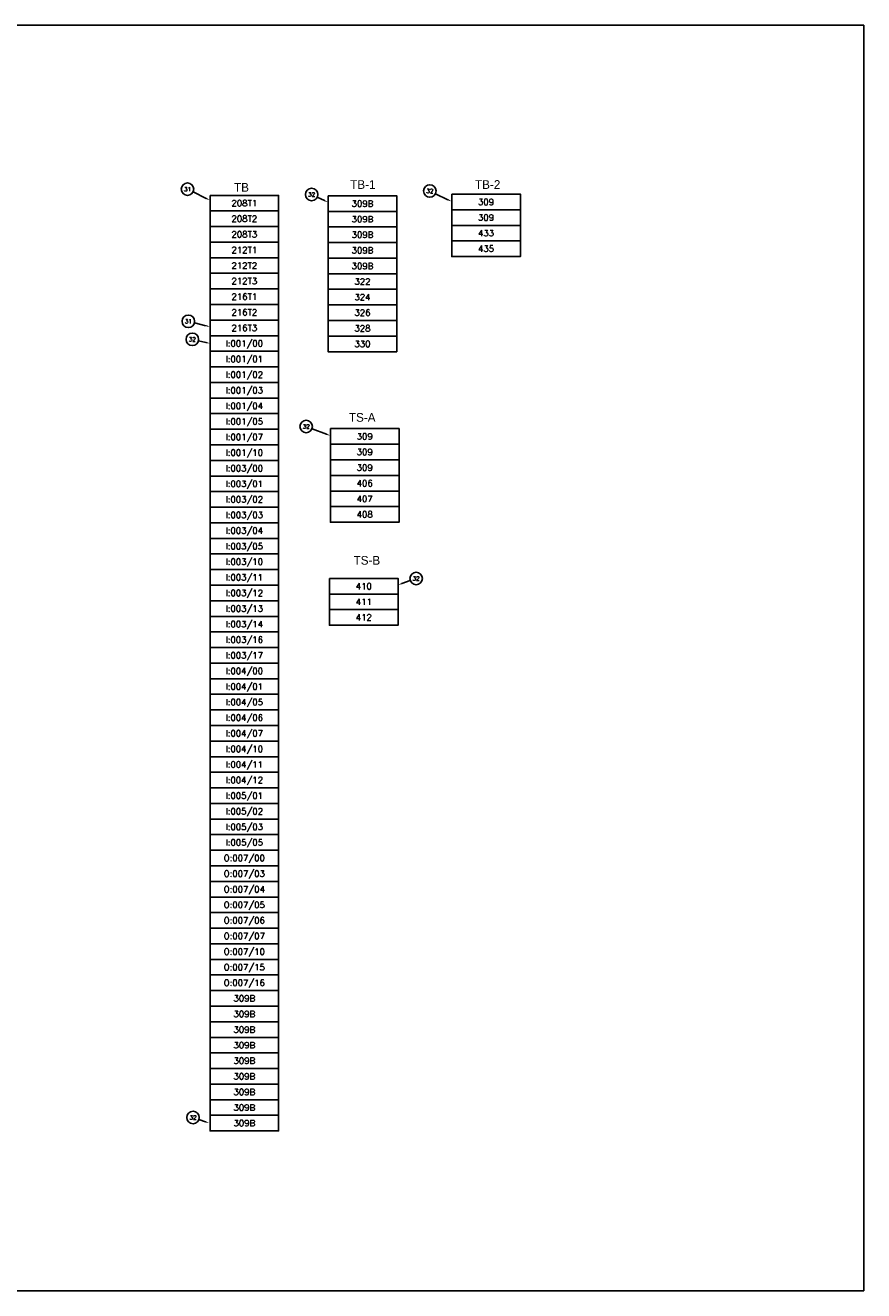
# Model space of a CAD drawing. Header units: inches. Extents: x 0 to 120, y 0 to 76.
# Tile 4 of 4: x 70 to 120, y 0 to 76. Entities that reach past the tile are written whole.
import ezdxf
from ezdxf.enums import TextEntityAlignment as Align

# ---------------------------------------------------------------- set-up
doc = ezdxf.new("R2010")
doc.units = ezdxf.units.IN
doc.header["$MEASUREMENT"] = 0
for name, color, linetype in [('LOC', 140, 'Continuous'), ('PBAL', 7, 'Continuous'), ('PITEM', 1, 'Continuous'), ('PSYMS', 7, 'Continuous'), ('PWIRE', 7, 'Continuous')]:
    doc.layers.add(name, color=color, linetype=linetype)
doc.layers.add('Viewports', color=3, linetype='Continuous', plot=False)
doc.styles.add('LEGACY', font='romans.shx')
doc.styles.add('WD', font='romans.shx')

# ---------------------------------------------------------------- blocks, each defined once
blk = doc.blocks.new('PNLE49')
at = {"layer": 'PSYMS'}
blk.add_lwpolyline([(-4.125, 0), (-4.125, -0.9375), (0, -0.9375), (0, 0)], close=True, dxfattribs=at)
at = {"style": 'WD', "width": 0.9}
for tag, flags, p in [('WIRENOL', 8, (-3.5625, -0.46875)), ('TERMDESCL', 9, (-2.625, -0.46875))]:
    blk.add_attdef(tag, text='', height=0.375, dxfattribs=dict(at, flags=flags)).set_placement(p, align=Align.MIDDLE_RIGHT)
at = {"style": 'WD', "width": 0.8, "flags": 8}
blk.add_attdef('WIRENO', text='', height=0.375, dxfattribs=at).set_placement((-2.0625, -0.46875), align=Align.MIDDLE_CENTER)
at = {"style": 'WD', "width": 0.9}
for tag, flags, p in [('TERMDESCR', 9, (-1.5, -0.46875)), ('WIRENOR', 8, (-0.5625, -0.46875))]:
    blk.add_attdef(tag, text='', height=0.375, dxfattribs=dict(at, flags=flags)).set_placement(p, align=Align.MIDDLE_LEFT)
blk = doc.blocks.new('PNL24BC')
at = {"layer": 'PBAL'}
blk.add_circle((-0.337, 0.165), 0.375, dxfattribs=at)
at = {"layer": 'PITEM', "style": 'LEGACY'}
blk.add_attdef('B_ITEM', text='', height=0.25, dxfattribs=at).set_placement((-0.337, 0.165), align=Align.MIDDLE)
blk = doc.blocks.new('PNL24CE')
at = {"layer": 'PBAL'}
blk.add_circle((-0.366, 0.082), 0.375, dxfattribs=at)
at = {"layer": 'PITEM', "style": 'LEGACY'}
blk.add_attdef('B_ITEM', text='', height=0.25, dxfattribs=at).set_placement((-0.366, 0.082), align=Align.MIDDLE)
blk = doc.blocks.new('PNL24E0')
at = {"layer": 'PBAL'}
blk.add_circle((-0.364, 0.092), 0.375, dxfattribs=at)
at = {"layer": 'PITEM', "style": 'LEGACY'}
blk.add_attdef('B_ITEM', text='', height=0.25, dxfattribs=at).set_placement((-0.364, 0.092), align=Align.MIDDLE)
blk = doc.blocks.new('PNL24F2')
at = {"layer": 'PBAL'}
blk.add_circle((-0.354, 0.124), 0.375, dxfattribs=at)
at = {"layer": 'PITEM', "style": 'LEGACY'}
blk.add_attdef('B_ITEM', text='', height=0.25, dxfattribs=at).set_placement((-0.354, 0.124), align=Align.MIDDLE)
blk = doc.blocks.new('PNL2504')
at = {"layer": 'PBAL'}
blk.add_circle((-0.338, 0.162), 0.375, dxfattribs=at)
at = {"layer": 'PITEM', "style": 'LEGACY'}
blk.add_attdef('B_ITEM', text='', height=0.25, dxfattribs=at).set_placement((-0.338, 0.162), align=Align.MIDDLE)
blk = doc.blocks.new('PNL2516')
at = {"layer": 'PBAL'}
blk.add_circle((-0.338, 0.162), 0.375, dxfattribs=at)
at = {"layer": 'PITEM', "style": 'LEGACY'}
blk.add_attdef('B_ITEM', text='', height=0.25, dxfattribs=at).set_placement((-0.338, 0.162), align=Align.MIDDLE)
blk = doc.blocks.new('PNL2528')
at = {"layer": 'PBAL'}
blk.add_circle((-0.351, 0.133), 0.375, dxfattribs=at)
at = {"layer": 'PITEM', "style": 'LEGACY'}
blk.add_attdef('B_ITEM', text='', height=0.25, dxfattribs=at).set_placement((-0.351, 0.133), align=Align.MIDDLE)
blk = doc.blocks.new('PNL253A')
at = {"layer": 'PBAL'}
blk.add_circle((0.353, 0.126), 0.375, dxfattribs=at)
at = {"layer": 'PITEM', "style": 'LEGACY'}
blk.add_attdef('B_ITEM', text='', height=0.25, dxfattribs=at).set_placement((0.353, 0.126), align=Align.MIDDLE)

msp = doc.modelspace()

# ---------------------------------------------------------------- linework, layer by layer
at = {"layer": 'PBAL'}
for p, q in [((80.493, 65.671), (79.701, 66.06)), ((87.591, 65.544), (87.164, 65.748)), ((95.018, 65.596), (94.265, 65.957)), ((80.475, 58.017), (79.78, 58.193)), ((80.474, 57.011), (80.017, 57.114)), ((87.719, 51.494), (86.851, 51.823)), ((92.255, 42.519), (92.751, 42.696)), ((80.441, 10.156), (80.054, 10.291))]:
    msp.add_line(p, q, dxfattribs=at)
for points in [[(80.512, 65.708), (80.475, 65.633), (80.718, 65.56)], [(87.609, 65.581), (87.573, 65.506), (87.816, 65.436)], [(95.036, 65.633), (95, 65.558), (95.244, 65.488)], [(80.486, 58.058), (80.465, 57.977), (80.718, 57.956)], [(80.483, 57.052), (80.465, 56.97), (80.718, 56.956)], [(87.734, 51.533), (87.704, 51.455), (87.953, 51.406)], [(92.269, 42.48), (92.241, 42.559), (92.02, 42.435)], [(80.454, 10.196), (80.427, 10.117), (80.677, 10.074)]]:
    msp.add_solid(points, dxfattribs=at)
at = {"layer": 'Viewports'}
msp.add_lwpolyline([(0, 0), (120, 0), (120, 76.08), (0, 76.08)], close=True, dxfattribs=at)

# ---------------------------------------------------------------- block references
at = {"layer": 'PBAL'}
for name, p, values in [('PNL24BC', (79.701, 66.06), {'B_ITEM': '31'}), ('PNL2504', (87.164, 65.748), {'B_ITEM': '32'}), ('PNL2516', (94.265, 65.957), {'B_ITEM': '32'}), ('PNL24E0', (79.78, 58.193), {'B_ITEM': '31'}), ('PNL24CE', (80.017, 57.114), {'B_ITEM': '32'}), ('PNL2528', (86.851, 51.823), {'B_ITEM': '32'}), ('PNL253A', (92.751, 42.696), {'B_ITEM': '32'}), ('PNL24F2', (80.054, 10.291), {'B_ITEM': '32'})]:
    msp.add_blockref(name, p, dxfattribs=at).add_auto_attribs(values)
at = {"layer": 'PSYMS'}
ref = msp.add_blockref('PNLE49', (84.843, 65.856), dxfattribs=at)
ref.add_attrib('WIRENO', '208T1', dxfattribs={"layer": 'PWIRE', "height": 0.375, "style": 'WD', "flags": 8}).set_placement((82.78, 65.387), align=Align.MIDDLE_CENTER)
ref = msp.add_blockref('PNLE49', (91.941, 65.831), dxfattribs=at)
ref.add_attrib('WIRENO', '309B', dxfattribs={"layer": 'PWIRE', "height": 0.375, "style": 'WD', "flags": 8}).set_placement((89.879, 65.362), align=Align.MIDDLE_CENTER)
ref = msp.add_blockref('PNLE49', (99.369, 65.928), dxfattribs=at)
ref.add_attrib('WIRENO', '309', dxfattribs={"layer": 'PWIRE', "height": 0.375, "style": 'WD', "flags": 8}).set_placement((97.306, 65.459), align=Align.MIDDLE_CENTER)
ref = msp.add_blockref('PNLE49', (84.843, 64.919), dxfattribs=at)
ref.add_attrib('WIRENO', '208T2', dxfattribs={"layer": 'PWIRE', "height": 0.375, "style": 'WD', "flags": 8}).set_placement((82.78, 64.45), align=Align.MIDDLE_CENTER)
ref = msp.add_blockref('PNLE49', (91.941, 64.894), dxfattribs=at)
ref.add_attrib('WIRENO', '309B', dxfattribs={"layer": 'PWIRE', "height": 0.375, "style": 'WD', "flags": 8}).set_placement((89.879, 64.425), align=Align.MIDDLE_CENTER)
ref = msp.add_blockref('PNLE49', (99.369, 64.991), dxfattribs=at)
ref.add_attrib('WIRENO', '309', dxfattribs={"layer": 'PWIRE', "height": 0.375, "style": 'WD', "flags": 8}).set_placement((97.306, 64.522), align=Align.MIDDLE_CENTER)
ref = msp.add_blockref('PNLE49', (84.843, 63.981), dxfattribs=at)
ref.add_attrib('WIRENO', '208T3', dxfattribs={"layer": 'PWIRE', "height": 0.375, "style": 'WD', "flags": 8}).set_placement((82.78, 63.512), align=Align.MIDDLE_CENTER)
ref = msp.add_blockref('PNLE49', (91.941, 63.956), dxfattribs=at)
ref.add_attrib('WIRENO', '309B', dxfattribs={"layer": 'PWIRE', "height": 0.375, "style": 'WD', "flags": 8}).set_placement((89.879, 63.487), align=Align.MIDDLE_CENTER)
ref = msp.add_blockref('PNLE49', (99.369, 64.053), dxfattribs=at)
ref.add_attrib('WIRENO', '433', dxfattribs={"layer": 'PWIRE', "height": 0.375, "style": 'WD', "flags": 8}).set_placement((97.306, 63.584), align=Align.MIDDLE_CENTER)
ref = msp.add_blockref('PNLE49', (84.843, 63.044), dxfattribs=at)
ref.add_attrib('WIRENO', '212T1', dxfattribs={"layer": 'PWIRE', "height": 0.375, "style": 'WD', "flags": 8}).set_placement((82.78, 62.575), align=Align.MIDDLE_CENTER)
ref = msp.add_blockref('PNLE49', (91.941, 63.019), dxfattribs=at)
ref.add_attrib('WIRENO', '309B', dxfattribs={"layer": 'PWIRE', "height": 0.375, "style": 'WD', "flags": 8}).set_placement((89.879, 62.55), align=Align.MIDDLE_CENTER)
ref = msp.add_blockref('PNLE49', (99.369, 63.116), dxfattribs=at)
ref.add_attrib('WIRENO', '435', dxfattribs={"layer": 'PWIRE', "height": 0.375, "style": 'WD', "flags": 8}).set_placement((97.306, 62.647), align=Align.MIDDLE_CENTER)
ref = msp.add_blockref('PNLE49', (84.843, 62.106), dxfattribs=at)
ref.add_attrib('WIRENO', '212T2', dxfattribs={"layer": 'PWIRE', "height": 0.375, "style": 'WD', "flags": 8}).set_placement((82.78, 61.637), align=Align.MIDDLE_CENTER)
ref = msp.add_blockref('PNLE49', (91.941, 62.081), dxfattribs=at)
ref.add_attrib('WIRENO', '309B', dxfattribs={"layer": 'PWIRE', "height": 0.375, "style": 'WD', "flags": 8}).set_placement((89.879, 61.612), align=Align.MIDDLE_CENTER)
ref = msp.add_blockref('PNLE49', (84.843, 61.169), dxfattribs=at)
ref.add_attrib('WIRENO', '212T3', dxfattribs={"layer": 'PWIRE', "height": 0.375, "style": 'WD', "flags": 8}).set_placement((82.78, 60.7), align=Align.MIDDLE_CENTER)
ref = msp.add_blockref('PNLE49', (91.941, 61.144), dxfattribs=at)
ref.add_attrib('WIRENO', '322', dxfattribs={"layer": 'PWIRE', "height": 0.375, "style": 'WD', "flags": 8}).set_placement((89.879, 60.675), align=Align.MIDDLE_CENTER)
ref = msp.add_blockref('PNLE49', (84.843, 60.231), dxfattribs=at)
ref.add_attrib('WIRENO', '216T1', dxfattribs={"layer": 'PWIRE', "height": 0.375, "style": 'WD', "flags": 8}).set_placement((82.78, 59.762), align=Align.MIDDLE_CENTER)
ref = msp.add_blockref('PNLE49', (91.941, 60.206), dxfattribs=at)
ref.add_attrib('WIRENO', '324', dxfattribs={"layer": 'PWIRE', "height": 0.375, "style": 'WD', "flags": 8}).set_placement((89.879, 59.737), align=Align.MIDDLE_CENTER)
ref = msp.add_blockref('PNLE49', (84.843, 59.294), dxfattribs=at)
ref.add_attrib('WIRENO', '216T2', dxfattribs={"layer": 'PWIRE', "height": 0.375, "style": 'WD', "flags": 8}).set_placement((82.78, 58.825), align=Align.MIDDLE_CENTER)
ref = msp.add_blockref('PNLE49', (91.941, 59.269), dxfattribs=at)
ref.add_attrib('WIRENO', '326', dxfattribs={"layer": 'PWIRE', "height": 0.375, "style": 'WD', "flags": 8}).set_placement((89.879, 58.8), align=Align.MIDDLE_CENTER)
ref = msp.add_blockref('PNLE49', (84.843, 58.356), dxfattribs=at)
ref.add_attrib('WIRENO', '216T3', dxfattribs={"layer": 'PWIRE', "height": 0.375, "style": 'WD', "flags": 8}).set_placement((82.78, 57.887), align=Align.MIDDLE_CENTER)
ref = msp.add_blockref('PNLE49', (91.941, 58.331), dxfattribs=at)
ref.add_attrib('WIRENO', '328', dxfattribs={"layer": 'PWIRE', "height": 0.375, "style": 'WD', "flags": 8}).set_placement((89.879, 57.862), align=Align.MIDDLE_CENTER)
ref = msp.add_blockref('PNLE49', (84.843, 57.419), dxfattribs=at)
ref.add_attrib('WIRENO', 'I:001/00', dxfattribs={"layer": 'PWIRE', "height": 0.375, "style": 'WD', "flags": 8}).set_placement((82.78, 56.95), align=Align.MIDDLE_CENTER)
ref = msp.add_blockref('PNLE49', (91.941, 57.394), dxfattribs=at)
ref.add_attrib('WIRENO', '330', dxfattribs={"layer": 'PWIRE', "height": 0.375, "style": 'WD', "flags": 8}).set_placement((89.879, 56.925), align=Align.MIDDLE_CENTER)
ref = msp.add_blockref('PNLE49', (84.843, 56.481), dxfattribs=at)
ref.add_attrib('WIRENO', 'I:001/01', dxfattribs={"layer": 'PWIRE', "height": 0.375, "style": 'WD', "flags": 8}).set_placement((82.78, 56.012), align=Align.MIDDLE_CENTER)
ref = msp.add_blockref('PNLE49', (84.843, 55.544), dxfattribs=at)
ref.add_attrib('WIRENO', 'I:001/02', dxfattribs={"layer": 'PWIRE', "height": 0.375, "style": 'WD', "flags": 8}).set_placement((82.78, 55.075), align=Align.MIDDLE_CENTER)
ref = msp.add_blockref('PNLE49', (84.843, 54.606), dxfattribs=at)
ref.add_attrib('WIRENO', 'I:001/03', dxfattribs={"layer": 'PWIRE', "height": 0.375, "style": 'WD', "flags": 8}).set_placement((82.78, 54.137), align=Align.MIDDLE_CENTER)
ref = msp.add_blockref('PNLE49', (84.843, 53.669), dxfattribs=at)
ref.add_attrib('WIRENO', 'I:001/04', dxfattribs={"layer": 'PWIRE', "height": 0.375, "style": 'WD', "flags": 8}).set_placement((82.78, 53.2), align=Align.MIDDLE_CENTER)
ref = msp.add_blockref('PNLE49', (84.843, 52.731), dxfattribs=at)
ref.add_attrib('WIRENO', 'I:001/05', dxfattribs={"layer": 'PWIRE', "height": 0.375, "style": 'WD', "flags": 8}).set_placement((82.78, 52.262), align=Align.MIDDLE_CENTER)
ref = msp.add_blockref('PNLE49', (84.843, 51.794), dxfattribs=at)
ref.add_attrib('WIRENO', 'I:001/07', dxfattribs={"layer": 'PWIRE', "height": 0.375, "style": 'WD', "flags": 8}).set_placement((82.78, 51.325), align=Align.MIDDLE_CENTER)
ref = msp.add_blockref('PNLE49', (92.078, 51.829), dxfattribs=at)
ref.add_attrib('WIRENO', '309', dxfattribs={"layer": 'PWIRE', "height": 0.375, "style": 'WD', "flags": 8}).set_placement((90.015, 51.36), align=Align.MIDDLE_CENTER)
ref = msp.add_blockref('PNLE49', (84.843, 50.856), dxfattribs=at)
ref.add_attrib('WIRENO', 'I:001/10', dxfattribs={"layer": 'PWIRE', "height": 0.375, "style": 'WD', "flags": 8}).set_placement((82.78, 50.387), align=Align.MIDDLE_CENTER)
ref = msp.add_blockref('PNLE49', (92.078, 50.891), dxfattribs=at)
ref.add_attrib('WIRENO', '309', dxfattribs={"layer": 'PWIRE', "height": 0.375, "style": 'WD', "flags": 8}).set_placement((90.015, 50.423), align=Align.MIDDLE_CENTER)
ref = msp.add_blockref('PNLE49', (84.843, 49.919), dxfattribs=at)
ref.add_attrib('WIRENO', 'I:003/00', dxfattribs={"layer": 'PWIRE', "height": 0.375, "style": 'WD', "flags": 8}).set_placement((82.78, 49.45), align=Align.MIDDLE_CENTER)
ref = msp.add_blockref('PNLE49', (92.078, 49.954), dxfattribs=at)
ref.add_attrib('WIRENO', '309', dxfattribs={"layer": 'PWIRE', "height": 0.375, "style": 'WD', "flags": 8}).set_placement((90.015, 49.485), align=Align.MIDDLE_CENTER)
ref = msp.add_blockref('PNLE49', (84.843, 48.981), dxfattribs=at)
ref.add_attrib('WIRENO', 'I:003/01', dxfattribs={"layer": 'PWIRE', "height": 0.375, "style": 'WD', "flags": 8}).set_placement((82.78, 48.512), align=Align.MIDDLE_CENTER)
ref = msp.add_blockref('PNLE49', (92.078, 49.016), dxfattribs=at)
ref.add_attrib('WIRENO', '406', dxfattribs={"layer": 'PWIRE', "height": 0.375, "style": 'WD', "flags": 8}).set_placement((90.015, 48.548), align=Align.MIDDLE_CENTER)
ref = msp.add_blockref('PNLE49', (84.843, 48.044), dxfattribs=at)
ref.add_attrib('WIRENO', 'I:003/02', dxfattribs={"layer": 'PWIRE', "height": 0.375, "style": 'WD', "flags": 8}).set_placement((82.78, 47.575), align=Align.MIDDLE_CENTER)
ref = msp.add_blockref('PNLE49', (92.078, 48.079), dxfattribs=at)
ref.add_attrib('WIRENO', '407', dxfattribs={"layer": 'PWIRE', "height": 0.375, "style": 'WD', "flags": 8}).set_placement((90.015, 47.61), align=Align.MIDDLE_CENTER)
ref = msp.add_blockref('PNLE49', (84.843, 47.106), dxfattribs=at)
ref.add_attrib('WIRENO', 'I:003/03', dxfattribs={"layer": 'PWIRE', "height": 0.375, "style": 'WD', "flags": 8}).set_placement((82.78, 46.637), align=Align.MIDDLE_CENTER)
ref = msp.add_blockref('PNLE49', (92.078, 47.141), dxfattribs=at)
ref.add_attrib('WIRENO', '408', dxfattribs={"layer": 'PWIRE', "height": 0.375, "style": 'WD', "flags": 8}).set_placement((90.015, 46.673), align=Align.MIDDLE_CENTER)
ref = msp.add_blockref('PNLE49', (84.843, 46.169), dxfattribs=at)
ref.add_attrib('WIRENO', 'I:003/04', dxfattribs={"layer": 'PWIRE', "height": 0.375, "style": 'WD', "flags": 8}).set_placement((82.78, 45.7), align=Align.MIDDLE_CENTER)
ref = msp.add_blockref('PNLE49', (84.843, 45.231), dxfattribs=at)
ref.add_attrib('WIRENO', 'I:003/05', dxfattribs={"layer": 'PWIRE', "height": 0.375, "style": 'WD', "flags": 8}).set_placement((82.78, 44.762), align=Align.MIDDLE_CENTER)
ref = msp.add_blockref('PNLE49', (84.843, 44.294), dxfattribs=at)
ref.add_attrib('WIRENO', 'I:003/10', dxfattribs={"layer": 'PWIRE', "height": 0.375, "style": 'WD', "flags": 8}).set_placement((82.78, 43.825), align=Align.MIDDLE_CENTER)
ref = msp.add_blockref('PNLE49', (84.843, 43.356), dxfattribs=at)
ref.add_attrib('WIRENO', 'I:003/11', dxfattribs={"layer": 'PWIRE', "height": 0.375, "style": 'WD', "flags": 8}).set_placement((82.78, 42.887), align=Align.MIDDLE_CENTER)
ref = msp.add_blockref('PNLE49', (92.02, 42.822), dxfattribs=at)
ref.add_attrib('WIRENO', '410', dxfattribs={"layer": 'PWIRE', "height": 0.375, "style": 'WD', "flags": 8}).set_placement((89.957, 42.354), align=Align.MIDDLE_CENTER)
ref = msp.add_blockref('PNLE49', (84.843, 42.419), dxfattribs=at)
ref.add_attrib('WIRENO', 'I:003/12', dxfattribs={"layer": 'PWIRE', "height": 0.375, "style": 'WD', "flags": 8}).set_placement((82.78, 41.95), align=Align.MIDDLE_CENTER)
ref = msp.add_blockref('PNLE49', (92.02, 41.885), dxfattribs=at)
ref.add_attrib('WIRENO', '411', dxfattribs={"layer": 'PWIRE', "height": 0.375, "style": 'WD', "flags": 8}).set_placement((89.957, 41.416), align=Align.MIDDLE_CENTER)
ref = msp.add_blockref('PNLE49', (84.843, 41.481), dxfattribs=at)
ref.add_attrib('WIRENO', 'I:003/13', dxfattribs={"layer": 'PWIRE', "height": 0.375, "style": 'WD', "flags": 8}).set_placement((82.78, 41.012), align=Align.MIDDLE_CENTER)
ref = msp.add_blockref('PNLE49', (84.843, 40.544), dxfattribs=at)
ref.add_attrib('WIRENO', 'I:003/14', dxfattribs={"layer": 'PWIRE', "height": 0.375, "style": 'WD', "flags": 8}).set_placement((82.78, 40.075), align=Align.MIDDLE_CENTER)
ref = msp.add_blockref('PNLE49', (92.02, 40.947), dxfattribs=at)
ref.add_attrib('WIRENO', '412', dxfattribs={"layer": 'PWIRE', "height": 0.375, "style": 'WD', "flags": 8}).set_placement((89.957, 40.479), align=Align.MIDDLE_CENTER)
ref = msp.add_blockref('PNLE49', (84.843, 39.606), dxfattribs=at)
ref.add_attrib('WIRENO', 'I:003/16', dxfattribs={"layer": 'PWIRE', "height": 0.375, "style": 'WD', "flags": 8}).set_placement((82.78, 39.137), align=Align.MIDDLE_CENTER)
ref = msp.add_blockref('PNLE49', (84.843, 38.669), dxfattribs=at)
ref.add_attrib('WIRENO', 'I:003/17', dxfattribs={"layer": 'PWIRE', "height": 0.375, "style": 'WD', "flags": 8}).set_placement((82.78, 38.2), align=Align.MIDDLE_CENTER)
ref = msp.add_blockref('PNLE49', (84.843, 37.731), dxfattribs=at)
ref.add_attrib('WIRENO', 'I:004/00', dxfattribs={"layer": 'PWIRE', "height": 0.375, "style": 'WD', "flags": 8}).set_placement((82.78, 37.262), align=Align.MIDDLE_CENTER)
ref = msp.add_blockref('PNLE49', (84.843, 36.794), dxfattribs=at)
ref.add_attrib('WIRENO', 'I:004/01', dxfattribs={"layer": 'PWIRE', "height": 0.375, "style": 'WD', "flags": 8}).set_placement((82.78, 36.325), align=Align.MIDDLE_CENTER)
ref = msp.add_blockref('PNLE49', (84.843, 35.856), dxfattribs=at)
ref.add_attrib('WIRENO', 'I:004/05', dxfattribs={"layer": 'PWIRE', "height": 0.375, "style": 'WD', "flags": 8}).set_placement((82.78, 35.387), align=Align.MIDDLE_CENTER)
ref = msp.add_blockref('PNLE49', (84.843, 34.919), dxfattribs=at)
ref.add_attrib('WIRENO', 'I:004/06', dxfattribs={"layer": 'PWIRE', "height": 0.375, "style": 'WD', "flags": 8}).set_placement((82.78, 34.45), align=Align.MIDDLE_CENTER)
ref = msp.add_blockref('PNLE49', (84.843, 33.981), dxfattribs=at)
ref.add_attrib('WIRENO', 'I:004/07', dxfattribs={"layer": 'PWIRE', "height": 0.375, "style": 'WD', "flags": 8}).set_placement((82.78, 33.512), align=Align.MIDDLE_CENTER)
ref = msp.add_blockref('PNLE49', (84.843, 33.044), dxfattribs=at)
ref.add_attrib('WIRENO', 'I:004/10', dxfattribs={"layer": 'PWIRE', "height": 0.375, "style": 'WD', "flags": 8}).set_placement((82.78, 32.575), align=Align.MIDDLE_CENTER)
ref = msp.add_blockref('PNLE49', (84.843, 32.106), dxfattribs=at)
ref.add_attrib('WIRENO', 'I:004/11', dxfattribs={"layer": 'PWIRE', "height": 0.375, "style": 'WD', "flags": 8}).set_placement((82.78, 31.637), align=Align.MIDDLE_CENTER)
ref = msp.add_blockref('PNLE49', (84.843, 31.169), dxfattribs=at)
ref.add_attrib('WIRENO', 'I:004/12', dxfattribs={"layer": 'PWIRE', "height": 0.375, "style": 'WD', "flags": 8}).set_placement((82.78, 30.7), align=Align.MIDDLE_CENTER)
ref = msp.add_blockref('PNLE49', (84.843, 30.231), dxfattribs=at)
ref.add_attrib('WIRENO', 'I:005/01', dxfattribs={"layer": 'PWIRE', "height": 0.375, "style": 'WD', "flags": 8}).set_placement((82.78, 29.762), align=Align.MIDDLE_CENTER)
ref = msp.add_blockref('PNLE49', (84.843, 29.294), dxfattribs=at)
ref.add_attrib('WIRENO', 'I:005/02', dxfattribs={"layer": 'PWIRE', "height": 0.375, "style": 'WD', "flags": 8}).set_placement((82.78, 28.825), align=Align.MIDDLE_CENTER)
ref = msp.add_blockref('PNLE49', (84.843, 28.356), dxfattribs=at)
ref.add_attrib('WIRENO', 'I:005/03', dxfattribs={"layer": 'PWIRE', "height": 0.375, "style": 'WD', "flags": 8}).set_placement((82.78, 27.887), align=Align.MIDDLE_CENTER)
ref = msp.add_blockref('PNLE49', (84.843, 27.419), dxfattribs=at)
ref.add_attrib('WIRENO', 'I:005/05', dxfattribs={"layer": 'PWIRE', "height": 0.375, "style": 'WD', "flags": 8}).set_placement((82.78, 26.95), align=Align.MIDDLE_CENTER)
ref = msp.add_blockref('PNLE49', (84.843, 26.481), dxfattribs=at)
ref.add_attrib('WIRENO', 'O:007/00', dxfattribs={"layer": 'PWIRE', "height": 0.375, "style": 'WD', "flags": 8}).set_placement((82.78, 26.012), align=Align.MIDDLE_CENTER)
ref = msp.add_blockref('PNLE49', (84.843, 25.544), dxfattribs=at)
ref.add_attrib('WIRENO', 'O:007/03', dxfattribs={"layer": 'PWIRE', "height": 0.375, "style": 'WD', "flags": 8}).set_placement((82.78, 25.075), align=Align.MIDDLE_CENTER)
ref = msp.add_blockref('PNLE49', (84.843, 24.606), dxfattribs=at)
ref.add_attrib('WIRENO', 'O:007/04', dxfattribs={"layer": 'PWIRE', "height": 0.375, "style": 'WD', "flags": 8}).set_placement((82.78, 24.137), align=Align.MIDDLE_CENTER)
ref = msp.add_blockref('PNLE49', (84.843, 23.669), dxfattribs=at)
ref.add_attrib('WIRENO', 'O:007/05', dxfattribs={"layer": 'PWIRE', "height": 0.375, "style": 'WD', "flags": 8}).set_placement((82.78, 23.2), align=Align.MIDDLE_CENTER)
ref = msp.add_blockref('PNLE49', (84.843, 22.731), dxfattribs=at)
ref.add_attrib('WIRENO', 'O:007/06', dxfattribs={"layer": 'PWIRE', "height": 0.375, "style": 'WD', "flags": 8}).set_placement((82.78, 22.262), align=Align.MIDDLE_CENTER)
ref = msp.add_blockref('PNLE49', (84.843, 21.794), dxfattribs=at)
ref.add_attrib('WIRENO', 'O:007/07', dxfattribs={"layer": 'PWIRE', "height": 0.375, "style": 'WD', "flags": 8}).set_placement((82.78, 21.325), align=Align.MIDDLE_CENTER)
ref = msp.add_blockref('PNLE49', (84.843, 20.856), dxfattribs=at)
ref.add_attrib('WIRENO', 'O:007/10', dxfattribs={"layer": 'PWIRE', "height": 0.375, "style": 'WD', "flags": 8}).set_placement((82.78, 20.387), align=Align.MIDDLE_CENTER)
ref = msp.add_blockref('PNLE49', (84.843, 19.919), dxfattribs=at)
ref.add_attrib('WIRENO', 'O:007/15', dxfattribs={"layer": 'PWIRE', "height": 0.375, "style": 'WD', "flags": 8}).set_placement((82.78, 19.45), align=Align.MIDDLE_CENTER)
ref = msp.add_blockref('PNLE49', (84.843, 18.981), dxfattribs=at)
ref.add_attrib('WIRENO', 'O:007/16', dxfattribs={"layer": 'PWIRE', "height": 0.375, "style": 'WD', "flags": 8}).set_placement((82.78, 18.512), align=Align.MIDDLE_CENTER)
ref = msp.add_blockref('PNLE49', (84.843, 18.044), dxfattribs=at)
ref.add_attrib('WIRENO', '309B', dxfattribs={"layer": 'PWIRE', "height": 0.375, "style": 'WD', "flags": 8}).set_placement((82.78, 17.575), align=Align.MIDDLE_CENTER)
ref = msp.add_blockref('PNLE49', (84.843, 17.106), dxfattribs=at)
ref.add_attrib('WIRENO', '309B', dxfattribs={"layer": 'PWIRE', "height": 0.375, "style": 'WD', "flags": 8}).set_placement((82.78, 16.637), align=Align.MIDDLE_CENTER)
ref = msp.add_blockref('PNLE49', (84.843, 16.169), dxfattribs=at)
ref.add_attrib('WIRENO', '309B', dxfattribs={"layer": 'PWIRE', "height": 0.375, "style": 'WD', "flags": 8}).set_placement((82.78, 15.7), align=Align.MIDDLE_CENTER)
ref = msp.add_blockref('PNLE49', (84.843, 15.231), dxfattribs=at)
ref.add_attrib('WIRENO', '309B', dxfattribs={"layer": 'PWIRE', "height": 0.375, "style": 'WD', "flags": 8}).set_placement((82.78, 14.762), align=Align.MIDDLE_CENTER)
ref = msp.add_blockref('PNLE49', (84.843, 14.294), dxfattribs=at)
ref.add_attrib('WIRENO', '309B', dxfattribs={"layer": 'PWIRE', "height": 0.375, "style": 'WD', "flags": 8}).set_placement((82.78, 13.825), align=Align.MIDDLE_CENTER)
ref = msp.add_blockref('PNLE49', (84.843, 13.356), dxfattribs=at)
ref.add_attrib('WIRENO', '309B', dxfattribs={"layer": 'PWIRE', "height": 0.375, "style": 'WD', "flags": 8}).set_placement((82.78, 12.887), align=Align.MIDDLE_CENTER)
ref = msp.add_blockref('PNLE49', (84.843, 12.419), dxfattribs=at)
ref.add_attrib('WIRENO', '309B', dxfattribs={"layer": 'PWIRE', "height": 0.375, "style": 'WD', "flags": 8}).set_placement((82.78, 11.95), align=Align.MIDDLE_CENTER)
ref = msp.add_blockref('PNLE49', (84.843, 11.481), dxfattribs=at)
ref.add_attrib('WIRENO', '309B', dxfattribs={"layer": 'PWIRE', "height": 0.375, "style": 'WD', "flags": 8}).set_placement((82.78, 11.012), align=Align.MIDDLE_CENTER)
ref = msp.add_blockref('PNLE49', (84.843, 10.544), dxfattribs=at)
ref.add_attrib('WIRENO', '309B', dxfattribs={"layer": 'PWIRE', "height": 0.375, "style": 'WD', "flags": 8}).set_placement((82.78, 10.075), align=Align.MIDDLE_CENTER)

# ---------------------------------------------------------------- texts
at = {"layer": 'LOC'}
for s, p in [('TB', (83.057, 66.074)), ('TB-1', (90.664, 66.244)), ('TB-2', (98.164, 66.244)), ('TS-A', (90.664, 52.244)), ('TS-B', (90.945, 43.65))]:
    msp.add_text(s, height=0.525, dxfattribs=at).set_placement(p, align=Align.RIGHT)

doc.saveas('drawing.dxf')
